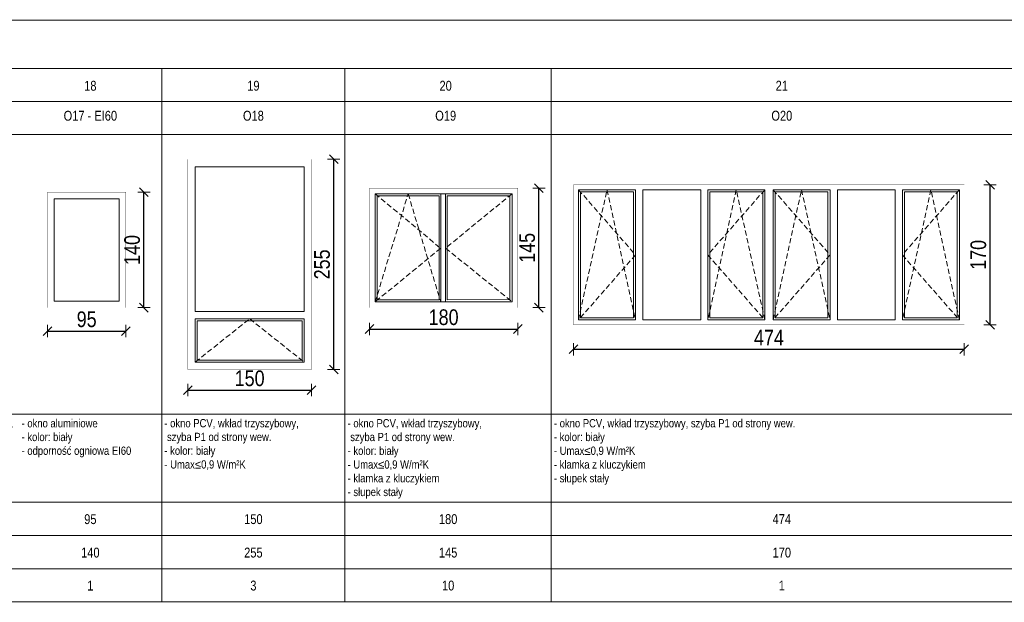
# Model space of a CAD drawing. Header units: millimetres. Extents: x 18880 to 99371, y -5529 to 27899.
# Tile 145 of 161: x 53011 to 54205, y 5103 to 5809. Entities that reach past the tile are written whole.
import ezdxf

# ---------------------------------------------------------------- set-up
doc = ezdxf.new("R2010")
doc.units = ezdxf.units.MM
doc.linetypes.add('DASHED', pattern=[19.05, 12.7, -6.35])
doc.layers.add('AA_OPIS', color=2, linetype='Continuous', lineweight=0)
doc.layers.add('AA_WIDOK', color=254, linetype='Continuous', lineweight=0)
doc.styles.add('1', font='ARIALN.TTF')
doc.styles.add('ARIAL', font='arial.ttf')
doc.styles.add('Arial Narrow', font='txt')
doc.dimstyles.new('1_50', dxfattribs={"dimscale": 10, "dimtxt": 1.9, "dimasz": 0.005, "dimexe": 0, "dimexo": 0, "dimgap": 0.45, "dimtad": 1, "dimdec": 4, "dimrnd": 0.5, "dimdsep": 46, "dimtxsty": '1', "dimblk1": 'DIM01', "dimblk2": 'DIM01', "dimsah": 1, "dimcen": 2, "dimdle": 25, "dimse1": 1, "dimse2": 1, "dimclrd": 1, "dimclrt": 2, "dimadec": 0, "dimazin": 0, "dimtfac": 0.66665, "dimtdec": 4, "dimtix": 1, "dimtmove": 0, "dimatfit": 3, "dimldrblk": 'DIM01', "dimfxl": 0, "dimtolj": 1, "dimtzin": 0, "dimarcsym": 0})

# ---------------------------------------------------------------- blocks, each defined once
blk = doc.blocks.new('DIM01')
at = {"color": 2}
blk.add_line((-106, -106), (106, 106), dxfattribs=at)
blk.add_line((0, -150), (0, 150))
blk = doc.blocks.new('*D483')
at = {"layer": 'AA_OPIS', "color": 1, "lineweight": -2, "transparency": 16777216}
blk.add_line((53044.4, 5431.7), (53139.3, 5431.7), dxfattribs=at)
at = {"layer": 'Defpoints', "color": 0, "transparency": 16777216}
for p in [(53044.4, 5460.1), (53139.4, 5460.1), (53139.4, 5431.7)]:
    blk.add_point(p, dxfattribs=at)
at = {"layer": 'AA_OPIS', "color": 1, "lineweight": -2, "transparency": 16777216, "xscale": 0.05, "yscale": 0.05, "zscale": 0.05, "rotation": 180}
blk.add_blockref('DIM01', (53044.4, 5431.7), dxfattribs=at)
at = {"layer": 'AA_OPIS', "color": 1, "lineweight": -2, "transparency": 16777216, "xscale": 0.05, "yscale": 0.05, "zscale": 0.05}
blk.add_blockref('DIM01', (53139.4, 5431.7), dxfattribs=at)
at = {"layer": 'AA_OPIS', "color": 2, "transparency": 16777216, "insert": (53091.9, 5445.9), "char_height": 19, "attachment_point": 5, "style": '1'}
blk.add_mtext('\\A1;95', dxfattribs=at)
blk = doc.blocks.new('*D484')
at = {"layer": 'AA_OPIS', "color": 1, "lineweight": -2, "transparency": 16777216}
blk.add_line((53161.3, 5460.2), (53161.3, 5600.1), dxfattribs=at)
at = {"layer": 'Defpoints', "color": 0, "transparency": 16777216}
for p in [(53139.4, 5600.1), (53161.3, 5600.1), (53139.4, 5460.1)]:
    blk.add_point(p, dxfattribs=at)
at = {"layer": 'AA_OPIS', "color": 1, "lineweight": -2, "transparency": 16777216, "xscale": 0.05, "yscale": 0.05, "zscale": 0.05}
for p, rotation in [((53161.3, 5600.1), 90), ((53161.3, 5460.1), 270)]:
    blk.add_blockref('DIM01', p, dxfattribs=dict(at, rotation=rotation))
at = {"layer": 'AA_OPIS', "color": 2, "transparency": 16777216, "insert": (53147.1, 5530.1), "char_height": 19, "attachment_point": 5, "rotation": 90, "style": '1'}
blk.add_mtext('\\A1;140', dxfattribs=at)
blk = doc.blocks.new('*D485')
at = {"layer": 'AA_OPIS', "color": 1, "lineweight": -2, "transparency": 16777216}
blk.add_line((53214.7, 5360.1), (53364.6, 5360.1), dxfattribs=at)
at = {"layer": 'Defpoints', "color": 0, "transparency": 16777216}
for p in [(53214.6, 5385.1), (53364.6, 5385.1), (53364.6, 5360.1)]:
    blk.add_point(p, dxfattribs=at)
at = {"layer": 'AA_OPIS', "color": 1, "lineweight": -2, "transparency": 16777216, "xscale": 0.05, "yscale": 0.05, "zscale": 0.05, "rotation": 180}
blk.add_blockref('DIM01', (53214.6, 5360.1), dxfattribs=at)
at = {"layer": 'AA_OPIS', "color": 1, "lineweight": -2, "transparency": 16777216, "xscale": 0.05, "yscale": 0.05, "zscale": 0.05}
blk.add_blockref('DIM01', (53364.6, 5360.1), dxfattribs=at)
at = {"layer": 'AA_OPIS', "color": 2, "transparency": 16777216, "insert": (53289.6, 5374.3), "char_height": 19, "attachment_point": 5, "style": '1'}
blk.add_mtext('\\A1;150', dxfattribs=at)
blk = doc.blocks.new('*D486')
at = {"layer": 'AA_OPIS', "color": 1, "lineweight": -2, "transparency": 16777216}
blk.add_line((53391.7, 5385.1), (53391.7, 5640), dxfattribs=at)
at = {"layer": 'Defpoints', "color": 0, "transparency": 16777216}
for p in [(53364.6, 5640.1), (53391.7, 5640.1), (53364.6, 5385.1)]:
    blk.add_point(p, dxfattribs=at)
at = {"layer": 'AA_OPIS', "color": 1, "lineweight": -2, "transparency": 16777216, "xscale": 0.05, "yscale": 0.05, "zscale": 0.05}
for p, rotation in [((53391.7, 5640.1), 90), ((53391.7, 5385.1), 270)]:
    blk.add_blockref('DIM01', p, dxfattribs=dict(at, rotation=rotation))
at = {"layer": 'AA_OPIS', "color": 2, "transparency": 16777216, "insert": (53377.5, 5512.6), "char_height": 19, "attachment_point": 5, "rotation": 90, "style": '1'}
blk.add_mtext('\\A1;255', dxfattribs=at)
blk = doc.blocks.new('*D487')
at = {"layer": 'AA_OPIS', "color": 1, "lineweight": -2, "transparency": 16777216}
blk.add_line((53434.9, 5434.2), (53614.8, 5434.2), dxfattribs=at)
at = {"layer": 'Defpoints', "color": 0, "transparency": 16777216}
for p in [(53434.9, 5460.1), (53614.9, 5460.1), (53614.9, 5434.2)]:
    blk.add_point(p, dxfattribs=at)
at = {"layer": 'AA_OPIS', "color": 1, "lineweight": -2, "transparency": 16777216, "xscale": 0.05, "yscale": 0.05, "zscale": 0.05, "rotation": 180}
blk.add_blockref('DIM01', (53434.9, 5434.2), dxfattribs=at)
at = {"layer": 'AA_OPIS', "color": 1, "lineweight": -2, "transparency": 16777216, "xscale": 0.05, "yscale": 0.05, "zscale": 0.05}
blk.add_blockref('DIM01', (53614.9, 5434.2), dxfattribs=at)
at = {"layer": 'AA_OPIS', "color": 2, "transparency": 16777216, "insert": (53524.9, 5448.4), "char_height": 19, "attachment_point": 5, "style": '1'}
blk.add_mtext('\\A1;180', dxfattribs=at)
blk = doc.blocks.new('*D488')
at = {"layer": 'AA_OPIS', "color": 1, "lineweight": -2, "transparency": 16777216}
blk.add_line((53640.5, 5460.2), (53640.5, 5605.1), dxfattribs=at)
at = {"layer": 'Defpoints', "color": 0, "transparency": 16777216}
for p in [(53614.9, 5605.1), (53640.5, 5605.1), (53614.9, 5460.1)]:
    blk.add_point(p, dxfattribs=at)
at = {"layer": 'AA_OPIS', "color": 1, "lineweight": -2, "transparency": 16777216, "xscale": 0.05, "yscale": 0.05, "zscale": 0.05}
for p, rotation in [((53640.5, 5605.1), 90), ((53640.5, 5460.1), 270)]:
    blk.add_blockref('DIM01', p, dxfattribs=dict(at, rotation=rotation))
at = {"layer": 'AA_OPIS', "color": 2, "transparency": 16777216, "insert": (53626.3, 5532.6), "char_height": 19, "attachment_point": 5, "rotation": 90, "style": '1'}
blk.add_mtext('\\A1;145', dxfattribs=at)
blk = doc.blocks.new('*D489')
at = {"layer": 'AA_OPIS', "color": 1, "lineweight": -2, "transparency": 16777216}
blk.add_line((53682.6, 5409.7), (54156.5, 5409.7), dxfattribs=at)
at = {"layer": 'Defpoints', "color": 0, "transparency": 16777216}
for p in [(53682.5, 5439.1), (54156.5, 5439.1), (54156.5, 5409.7)]:
    blk.add_point(p, dxfattribs=at)
at = {"layer": 'AA_OPIS', "color": 1, "lineweight": -2, "transparency": 16777216, "xscale": 0.05, "yscale": 0.05, "zscale": 0.05, "rotation": 180}
blk.add_blockref('DIM01', (53682.5, 5409.7), dxfattribs=at)
at = {"layer": 'AA_OPIS', "color": 1, "lineweight": -2, "transparency": 16777216, "xscale": 0.05, "yscale": 0.05, "zscale": 0.05}
blk.add_blockref('DIM01', (54156.5, 5409.7), dxfattribs=at)
at = {"layer": 'AA_OPIS', "color": 2, "transparency": 16777216, "insert": (53919.5, 5423.7), "char_height": 19, "attachment_point": 5, "style": '1'}
blk.add_mtext('\\A1;474', dxfattribs=at)
blk = doc.blocks.new('*D490')
at = {"layer": 'AA_OPIS', "color": 1, "lineweight": -2, "transparency": 16777216}
blk.add_line((54187.8, 5439.2), (54187.8, 5609.1), dxfattribs=at)
at = {"layer": 'Defpoints', "color": 0, "transparency": 16777216}
for p in [(54156.5, 5609.1), (54187.8, 5609.1), (54156.5, 5439.1)]:
    blk.add_point(p, dxfattribs=at)
at = {"layer": 'AA_OPIS', "color": 1, "lineweight": -2, "transparency": 16777216, "xscale": 0.05, "yscale": 0.05, "zscale": 0.05}
for p, rotation in [((54187.8, 5609.1), 90), ((54187.8, 5439.1), 270)]:
    blk.add_blockref('DIM01', p, dxfattribs=dict(at, rotation=rotation))
at = {"layer": 'AA_OPIS', "color": 2, "transparency": 16777216, "insert": (54173.6, 5524.1), "char_height": 19, "attachment_point": 5, "rotation": 90, "style": '1'}
blk.add_mtext('\\A1;170', dxfattribs=at)

msp = doc.modelspace()

# ---------------------------------------------------------------- linework, layer by layer
at = {"layer": 'AA_OPIS', "const_width": 1}
msp.add_lwpolyline([(54681.38929, 5103.14736), (51337.37013, 5103.14818), (51337.37034, 5808.93182), (54684.66228, 5808.93111), (54681.38929, 5103.14736)], dxfattribs=at)
at = {"layer": 'AA_OPIS'}
for points in [[(51337.37034, 5750.08659), (54683.27481, 5750.08549)], [(52002.37624, 5750.06655), (54683.27481, 5750.06564)], [(53183.01398, 5750.16629), (53183.01437, 5103.20173)], [(53405.2655, 5750.16629), (53405.26589, 5103.20173)], [(53655.51293, 5750.08568), (53655.51332, 5103.12111)], [(51337.37034, 5710.08659), (54683.27479, 5710.08557)], [(52002.37624, 5710.06655), (54683.27479, 5710.0657)], [(51337.37034, 5670.08659), (54683.27477, 5670.08557)], [(52002.37624, 5670.06655), (54683.27477, 5670.0657)], [(51337.3702, 5330.72881), (54683.27456, 5330.72763)], [(51337.37013, 5224.28802), (54683.27449, 5224.28699)], [(51337.37014, 5224.28802), (54683.27449, 5224.28699)], [(51525.8516, 5183.70472), (54683.27447, 5183.70374)], [(51337.37014, 5143.12149), (54683.27444, 5143.12047)]]:
    msp.add_lwpolyline(points, dxfattribs=at)
at = {"layer": 'AA_OPIS', "linetype": 'DASHED', "ltscale": 0.5}
for points in [[(53688.51965, 5603.12737), (53757.65299, 5524.12737), (53688.51965, 5445.12737), (53723.08632, 5603.12737), (53757.65299, 5445.12737)], [(53914.51965, 5603.12737), (53845.38632, 5524.12737), (53914.51965, 5445.12737), (53879.95299, 5603.12737), (53845.38632, 5445.12737)], [(53924.51965, 5603.12737), (53993.65299, 5524.12737), (53924.51965, 5445.12737), (53959.08632, 5603.12737), (53993.65299, 5445.12737)], [(54150.51965, 5603.12737), (54081.38632, 5524.12737), (54150.51965, 5445.12737), (54115.95299, 5603.12737), (54081.38632, 5445.12737)], [(53441.89124, 5598.12737), (53521.33623, 5532.21522), (53441.89124, 5467.12737), (53481.89021, 5598.17151), (53521.33623, 5467.21522)], [(53607.88294, 5598.30957), (53527.33623, 5532.22161), (53607.88294, 5467.30957)], [(53223.63967, 5394.06592), (53289.63967, 5446.56592), (53355.63967, 5394.06592)]]:
    msp.add_lwpolyline(points, dxfattribs=at)
at = {"layer": 'AA_WIDOK', "color": 255, "const_width": 0.3}
for points in [[(53364.63967, 5640.06592), (53364.63967, 5385.06592), (53214.63967, 5385.06592), (53214.63967, 5640.06592)], [(53682.51965, 5439.12737), (53682.51965, 5609.12737), (54156.51965, 5609.12737), (54156.51965, 5439.12737)], [(53044.38815, 5460.127), (53044.38815, 5600.12713), (53139.38815, 5600.12713), (53139.38815, 5460.127)]]:
    msp.add_lwpolyline(points, close=True, dxfattribs=at)
at = {"layer": 'AA_WIDOK'}
for points in [[(53223.63967, 5631.06592), (53223.63967, 5455.56592)], [(53355.63967, 5631.06592), (53223.63967, 5631.06592)], [(53355.63967, 5455.56592), (53355.63967, 5631.06592)], [(53688.51965, 5603.12737), (53688.51965, 5445.12737)], [(53757.65299, 5603.12737), (53688.51965, 5603.12737)], [(53757.65299, 5445.12737), (53757.65299, 5603.12737)], [(53766.65299, 5603.12737), (53766.65299, 5445.12737)], [(53836.78632, 5603.12737), (53766.65299, 5603.12737)], [(53836.78632, 5445.12737), (53836.78632, 5603.12737)], [(53845.38632, 5603.12737), (53845.38632, 5445.12737)], [(53914.51965, 5603.12737), (53845.38632, 5603.12737)], [(53914.51965, 5445.12737), (53914.51965, 5603.12737)], [(53924.51965, 5603.12737), (53924.51965, 5445.12737)], [(53993.65299, 5603.12737), (53924.51965, 5603.12737)], [(53993.65299, 5445.12737), (53993.65299, 5603.12737)], [(54002.65299, 5603.12737), (54002.65299, 5445.12737)], [(54072.78632, 5603.12737), (54002.65299, 5603.12737)], [(54072.78632, 5445.12737), (54072.78632, 5603.12737)], [(54081.38632, 5603.12737), (54081.38632, 5445.12737)], [(54150.51965, 5603.12737), (54081.38632, 5603.12737)], [(54150.51965, 5445.12737), (54150.51965, 5603.12737)], [(53052.38815, 5468.127), (53052.38815, 5592.12713)], [(53052.38815, 5592.12713), (53131.38815, 5592.12713)], [(53131.38815, 5592.12713), (53131.38815, 5468.127)], [(53441.89124, 5598.12737), (53607.88294, 5598.30957)], [(53441.89124, 5467.12737), (53441.89124, 5598.12737)], [(53444.39124, 5595.62737), (53519.38918, 5595.71815)], [(53444.39124, 5469.62737), (53444.39124, 5595.62737)], [(53519.38918, 5595.71815), (53519.38918, 5469.71815)], [(53521.33623, 5598.21522), (53521.33623, 5467.21522)], [(53527.33623, 5598.22161), (53527.33623, 5467.22161)], [(53529.38918, 5595.71815), (53605.38294, 5595.80957)], [(53529.38918, 5469.71815), (53529.38918, 5595.71815)], [(53605.38294, 5595.80957), (53605.38294, 5469.80957)], [(53607.88294, 5598.30957), (53607.88294, 5467.30957)], [(53691.01965, 5600.62737), (53691.01965, 5447.62737)], [(53755.15299, 5600.62737), (53691.01965, 5600.62737)], [(53755.15299, 5447.62737), (53755.15299, 5600.62737)], [(53847.88632, 5600.62737), (53847.88632, 5447.62737)], [(53912.01965, 5600.62737), (53847.88632, 5600.62737)], [(53912.01965, 5447.62737), (53912.01965, 5600.62737)], [(53927.01965, 5600.62737), (53927.01965, 5447.62737)], [(53991.15299, 5600.62737), (53927.01965, 5600.62737)], [(53991.15299, 5447.62737), (53991.15299, 5600.62737)], [(54083.88632, 5600.62737), (54083.88632, 5447.62737)], [(54148.01965, 5600.62737), (54083.88632, 5600.62737)], [(54148.01965, 5447.62737), (54148.01965, 5600.62737)], [(53131.38815, 5468.127), (53052.38815, 5468.127)], [(53607.88294, 5467.30957), (53441.89124, 5467.12737)], [(53519.38918, 5469.71815), (53444.39124, 5469.62737)], [(53605.38294, 5469.80957), (53529.38918, 5469.71815)], [(53223.63967, 5455.56592), (53355.63967, 5455.56592)], [(53223.63967, 5446.56592), (53223.63967, 5394.06592)], [(53355.63967, 5446.56592), (53223.63967, 5446.56592)], [(53355.63967, 5394.06592), (53355.63967, 5446.56592)], [(53691.01965, 5447.62737), (53755.15299, 5447.62737)], [(53847.88632, 5447.62737), (53912.01965, 5447.62737)], [(53927.01965, 5447.62737), (53991.15299, 5447.62737)], [(54083.88632, 5447.62737), (54148.01965, 5447.62737)], [(53226.13967, 5444.06592), (53226.13967, 5396.56592)], [(53353.13967, 5444.06592), (53226.13967, 5444.06592)], [(53353.13967, 5396.56592), (53353.13967, 5444.06592)], [(53688.51965, 5445.12737), (53757.65299, 5445.12737)], [(53766.65299, 5445.12737), (53836.78632, 5445.12737)], [(53845.38632, 5445.12737), (53914.51965, 5445.12737)], [(53924.51965, 5445.12737), (53993.65299, 5445.12737)], [(54002.65299, 5445.12737), (54072.78632, 5445.12737)], [(54081.38632, 5445.12737), (54150.51965, 5445.12737)], [(53223.63967, 5394.06592), (53355.63967, 5394.06592)], [(53226.13967, 5396.56592), (53353.13967, 5396.56592)]]:
    msp.add_lwpolyline(points, dxfattribs=at)
at = {"layer": 'AA_WIDOK', "color": 255}
msp.add_lwpolyline([(53434.89124, 5460.12737, 0.3, 0.3, 0), (53434.89124, 5605.12737, 0.3, 0.3, 0), (53614.88709, 5605.12737, 0.3, 0.3, 0), (53614.88709, 5460.12737, 0, 0, 0)], format="xyseb", close=True, dxfattribs=at)

# ---------------------------------------------------------------- texts
at = {"layer": 'AA_OPIS'}
for s, insert, char_height, width, attachment_point, style in [('{\\W0.8;18}', (53096.38842, 5735.24315), 12, 173.2511369, 2, 'ARIAL'), ('{\\W0.8;19}', (53294.13992, 5735.28324), 12, 222.2511856, 2, 'ARIAL'), ('{\\W0.8;20}', (53527.39135, 5735.28377), 12, 244.2509331, 2, 'ARIAL'), ('{\\W0.8;21}', (53935.14276, 5735.30307), 12, 559.2588982, 2, 'ARIAL'), ('{\\W0.8;O17 - EI60}', (53096.38844, 5698.89175), 12, 173.2511325, 2, 'ARIAL'), ('{\\W0.8;O18}', (53294.13994, 5698.93183), 12, 222.2511812, 2, 'ARIAL'), ('{\\W0.8;O19}', (53527.39135, 5698.93236), 12, 244.2508844, 2, 'ARIAL'), ('{\\W0.8;O20}', (53935.14274, 5698.95166), 12, 559.2588122, 2, 'ARIAL'), ('{\\fArial Narrow|b0|i0|c238|p34;\\C2;- okno PCV, wkład trzyszybowy,\\P\\pxi-1,l1; szyba P1 od strony wew.\\P- kolor: biały\\P- Umax\\fArial Narrow|b0|i0|c0|p34;\\C256;≤\\fArial Narrow|b0|i0|c238|p34;0,9 W/m²K}', (53186.19697, 5324.94133), 10, 299.9998938, 1, 'Arial Narrow'), ('{\\fArial Narrow|b0|i0|c238|p34;\\C2;- okno PCV, wkład trzyszybowy,\\P szyba P1 od strony wew.\\P\\pxi-1,l1;- kolor: biały\\P- Umax\\fArial Narrow|b0|i0|c0|p34;\\C256;≤\\fArial Narrow|b0|i0|c238|p34;0,9 W/m²K\\P-^Iklamka z kluczykiem}', (52839.69392, 5324.90117), 10, 299.9998938, 1, 'Arial Narrow'), ('\\pxi-1,l1;{\\fArial Narrow|b0|i0|c238|p34;\\C2;- okno aluminiowe\\P- kolor: biały\\P- odporność ogniowa EI60}', (53012.9455, 5324.90128), 10, 299.9998938, 1, 'Arial Narrow'), ('{\\fArial Narrow|b0|i0|c238|p34;\\C2;- okno PCV, wkład trzyszybowy,\\P szyba P1 od strony wew.\\P\\pxi-1,l1;- kolor: biały\\P- Umax\\fArial Narrow|b0|i0|c0|p34;\\C256;≤\\fArial Narrow|b0|i0|c238|p34;0,9 W/m²K\\P- klamka z kluczykiem\\P- słupek stały}', (53408.44853, 5324.86118), 10, 299.9998938, 1, 'Arial Narrow'), ('{\\fArial Narrow|b0|i0|c238|p34;\\C2;- okno PCV, wkład trzyszybowy, szyba P1 od strony wew.\\P\\pxi-1,l1;- kolor: biały\\P- Umax\\fArial Narrow|b0|i0|c0|p34;\\C256;≤\\fArial Narrow|b0|i0|c238|p34;0,9 W/m²K\\P- klamka z kluczykiem\\P- słupek stały}', (53658.69596, 5324.88099), 10, 299.9998938, 1, 'Arial Narrow'), ('{\\W0.8;95}', (53096.38878, 5209.52444), 12, 173.2510586, 2, 'ARIAL'), ('{\\W0.8;150}', (53294.14028, 5209.56452), 12, 222.2511073, 2, 'ARIAL'), ('{\\W0.8;180}', (53530.38977, 5209.56507), 12, 250.2469753, 2, 'ARIAL'), ('{\\W0.8;474}', (53935.14253, 5209.58438), 12, 559.2576407, 2, 'ARIAL'), ('{\\W0.8;140}', (53096.3888, 5168.94121), 12, 173.2510536, 2, 'ARIAL'), ('{\\W0.8;255}', (53294.1403, 5168.9813), 12, 222.2511023, 2, 'ARIAL'), ('{\\W0.8;145}', (53530.3898, 5168.98185), 12, 250.2469703, 2, 'ARIAL'), ('{\\W0.8;170}', (53935.14251, 5169.00116), 12, 559.2575447, 2, 'ARIAL'), ('{\\W0.8;1}', (53096.38883, 5128.94174), 12, 173.2510487, 2, 'ARIAL'), ('{\\W0.8;3}', (53294.14033, 5128.98183), 12, 222.2510974, 2, 'ARIAL'), ('{\\W0.8;10}', (53530.38982, 5128.98238), 12, 250.2469655, 2, 'ARIAL'), ('{\\W0.8;1}', (53935.14249, 5129.00169), 12, 559.2574501, 2, 'ARIAL')]:
    msp.add_mtext(s, dxfattribs=dict(at, insert=insert, char_height=char_height, width=width, attachment_point=attachment_point, style=style))

# ---------------------------------------------------------------- dimensions: what is measured, and where the dimension line sits
for base, p1, p2, picture, middle in [((53391.685, 5640.06592), (53364.63967, 5385.06592), (53364.63967, 5640.06592), '*D486', (53377.48411, 5512.56592)), ((54187.81424, 5609.12737), (54156.51965, 5439.12737), (54156.51965, 5609.12737), '*D490', (54173.61335, 5524.12737)), ((53161.29955, 5600.12713), (53139.38815, 5460.127), (53139.38815, 5600.12713), '*D484', (53147.09866, 5530.12707)), ((53640.46188, 5605.12737), (53614.88709, 5460.12737), (53614.88709, 5605.12737), '*D488', (53626.261, 5532.62737))]:
    dim = msp.add_linear_dim(base=base, p1=p1, p2=p2, angle=90, dimstyle='1_50', dxfattribs=at)
    dim.commit()
    dim.dimension.update_dxf_attribs({"geometry": picture, "text_midpoint": middle})
for base, p1, p2, picture, middle in [((53139.38815, 5431.72262), (53044.38815, 5460.127), (53139.38815, 5460.127), '*D483', (53091.88815, 5445.92351)), ((53614.887091, 5434.159326), (53434.891243, 5460.127369), (53614.887091, 5460.127369), '*D487', (53524.889167, 5448.360213)), ((54156.51965, 5409.69522), (53682.51965, 5439.12737), (54156.51965, 5439.12737), '*D489', (53919.51965, 5423.69522)), ((53364.63967, 5360.13788), (53214.63967, 5385.06592), (53364.63967, 5385.06592), '*D485', (53289.63967, 5374.33876))]:
    dim = msp.add_linear_dim(base=base, p1=p1, p2=p2, dimstyle='1_50', dxfattribs=at)
    dim.commit()
    dim.dimension.update_dxf_attribs({"geometry": picture, "text_midpoint": middle})

doc.saveas('drawing.dxf')
